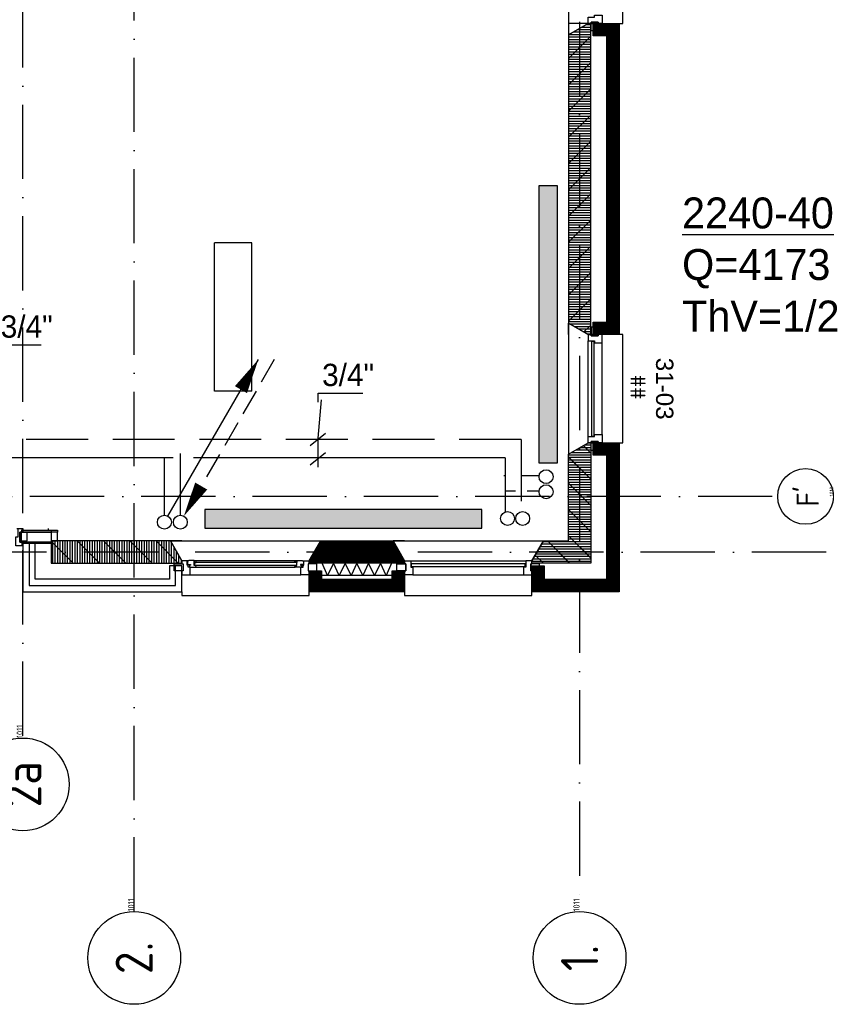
# Model space of a CAD drawing. Extents: x -866131 to -691536, y 173952 to 258052.
# Tile 137 of 160: x -726428 to -719908, y 213166 to 221124. Entities that reach past the tile are written whole.
import ezdxf
from ezdxf.enums import TextEntityAlignment as Align

# ---------------------------------------------------------------- set-up
doc = ezdxf.new("R2010")
doc.units = 0
doc.header["$LTSCALE"] = 100
for name, pattern in [('2322107', [2000, 1000, 1000]), ('2322108', [7, 5, -2]), ('DASHDOT', [9, 6, -1.5, 0, -1.5]), ('HIDDEN', [2, 1, -1])]:
    doc.linetypes.add(name, pattern=pattern)
doc.layers.get('0').update_dxf_attribs({"linetype": 'CONTINUOUS'})
for name, color, linetype in [('AL$7----_STRAMIEN', 1, 'DASHDOT'), ('AL$8----_HULPLIJNEN', 2, 'CONTINUOUS'), ('AL21----_BUITENWAND', 4, 'CONTINUOUS'), ('AL21K---_ISOLATIE', 1, 'CONTINUOUS'), ('AL22----_BINNENWAND', 7, 'CONTINUOUS'), ('AL28----_KONSTRUKTIE', 3, 'CONTINUOUS'), ('AL31----_BUITENKOZ', 7, 'CONTINUOUS'), ('AL31----_DRAAIRICHTING', 1, 'CONTINUOUS'), ('AL31----_KOZIJNMERK', 1, 'CONTINUOUS'), ('AL32----_BINNENKOZ', 7, 'CONTINUOUS'), ('ALL-----_REFLIJNEN', 8, 'CONTINUOUS'), ('ALN-----_BLOCKNAAM', 2, 'CONTINUOUS'), ('ALXA1---_RASTER50', 12, 'CONTINUOUS'), ('ALXA3---_VOLZWART', 14, 'CONTINUOUS'), ('ALXAB---_PREFABBETON', 1, 'CONTINUOUS'), ('ARMATUUR', 8, 'CONTINUOUS'), ('MV-BINNENWANDEN', 1, 'CONTINUOUS'), ('WI561---', 1, 'CONTINUOUS'), ('WL561---', 4, 'CONTINUOUS'), ('WL561---_AANVOER', 4, 'CONTINUOUS'), ('WL561---_RETOUR', 4, 'CONTINUOUS'), ('WL570---', 3, 'CONTINUOUS')]:
    doc.layers.add(name, color=color, linetype=linetype)
doc.styles.add('BURO-018', font='BUROFONT.shx', dxfattribs={"height": 180})
doc.styles.add('BURO-025', font='BUROFONT.shx', dxfattribs={"height": 250})
doc.styles.get("Standard").update_dxf_attribs({"font": 'ISOCP'})

# ---------------------------------------------------------------- blocks, each defined once
blk = doc.blocks.new('1011')
at = {"layer": 'AL$7----_STRAMIEN', "color": 7, "linetype": 'CONTINUOUS'}
blk.add_circle((-750, 0), 750, dxfattribs=at)
at = {"layer": 'ALN-----_BLOCKNAAM', "linetype": 'CONTINUOUS'}
blk.add_text('1011', height=100, dxfattribs=at).set_placement((0, 0))
blk = doc.blocks.new('1010')
at = {"layer": 'AL$7----_STRAMIEN', "color": 7, "linetype": 'CONTINUOUS'}
blk.add_circle((0, 750), 750, dxfattribs=at)
at = {"layer": 'ALN-----_BLOCKNAAM', "linetype": 'CONTINUOUS'}
blk.add_text('1010', height=100, dxfattribs=at).set_placement((0, 0))
blk = doc.blocks.new('A$C762F268B')
at = {"layer": 'WL561---_RETOUR', "color": 1}
for centre in [(56.2, 177.8), (56.2, 56.2)]:
    blk.add_circle(centre, 56.2, dxfattribs=at)
blk = doc.blocks.new('A$C308E2E07')
at = {"layer": 'WL561---'}
blk.add_blockref('A$C762F268B', (0, 0), dxfattribs=at)
blk = doc.blocks.new('LDV3108')
at = {"color": 0, "linetype": 'CONTINUOUS'}
for p, q in [((6.75, 11.691), (5.813, 10.068)), ((5.438, 9.418), (4.5, 7.794)), ((4.125, 7.145), (3.188, 5.521)), ((2.813, 4.871), (1.875, 3.248)), ((1.5, 2.598), (0.563, 0.974))]:
    blk.add_line(p, q, dxfattribs=at)
blk.add_lwpolyline([(0.25, 0.433, 0, 1, 0), (1.5, 2.598, 1, 1, 0)], format="xyseb", dxfattribs=at)
blk.add_circle((0, 0), 0.5, dxfattribs=at)
blk = doc.blocks.new('LDV1107')
at = {"color": 0, "linetype": 'CONTINUOUS'}
blk.add_line((0.25, 0.433), (6.75, 11.691), dxfattribs=at)
blk.add_lwpolyline([(6.75, 11.691, 0, 1, 0), (5.5, 9.526, 1, 1, 0)], format="xyseb", dxfattribs=at)
blk.add_circle((0, 0), 0.5, dxfattribs=at)
blk = doc.blocks.new('CVRINFO2')
at = {"color": 0, "linetype": 'CONTINUOUS', "style": 'BURO-025'}
for tag, p in [('CV_TEXT125', (0, 0)), ('CV_TEXT225', (0, -4.167)), ('CV_TEXT325', (0, -8.333)), ('CV_TEXT425', (0, -12.5))]:
    blk.add_attdef(tag, p, '', height=2.5, dxfattribs=at)
blk = doc.blocks.new('2322401')
at = {"color": 0, "linetype": 'CONTINUOUS'}
for p, q in [((-0.5, 0.5, 1), (-0.5, 0.5)), ((-0.5, 0.5, 1), (-0.5, -0.5, 1)), ((0.5, 0.5, 1), (-0.5, 0.5, 1)), ((0.5, 0.5), (-0.5, 0.5)), ((-0.5, 0.5), (-0.5, -0.5)), ((0.5, 0.5, 1), (0.5, 0.5)), ((0.5, -0.5, 1), (0.5, 0.5, 1)), ((0.5, -0.5), (0.5, 0.5)), ((-0.5, -0.5, 1), (-0.5, -0.5)), ((-0.5, -0.5, 1), (0.5, -0.5, 1)), ((-0.5, -0.5), (0.5, -0.5)), ((0.5, -0.5, 1), (0.5, -0.5))]:
    blk.add_line(p, q, dxfattribs=at)
blk = doc.blocks.new('CVHATCH1')
at = {"color": 0, "linetype": 'CONTINUOUS'}
blk.add_solid([(-0.5, -0.5), (0.5, -0.5), (-0.5, 0.5), (0.5, 0.5)], dxfattribs=at)

msp = doc.modelspace()

# ---------------------------------------------------------------- hatches: boundary and pattern name
at = {"layer": 'AL31----_DRAAIRICHTING'}
h = msp.add_hatch(dxfattribs=at)
h.set_pattern_fill('PREFBET', color=8, angle=90, style=0)
h.set_pattern_definition([(135, (-723410.2, 216911.37), (-106.066, -106.066), [])])
h.paths.add_polyline_path([(-724087.826, 216731.366), (-724087.826, 216751.366), (-723995.45, 216911.366), (-723410.202, 216911.366), (-723317.826, 216751.366), (-723317.826, 216731.366)])
h = msp.add_hatch(dxfattribs=at)
h.set_pattern_fill('RASTER50', color=8, scale=50, angle=90, style=0)
h.set_pattern_definition([(90, (-723410.202, 216911.366), (-10, 6e-16), [])])
h.paths.add_polyline_path([(-724087.826, 216731.366), (-724087.826, 216751.366), (-723995.45, 216911.366), (-723410.202, 216911.366), (-723317.826, 216751.366), (-723317.826, 216731.366)])
at = {"layer": 'ALXA1---_RASTER50'}
h = msp.add_hatch(dxfattribs=at)
h.set_pattern_fill('RASTER50', color=8, scale=100, style=0)
h.set_pattern_definition([(0, (-956220.68, 164985.282), (0, 20), [])])
h.paths.add_polyline_path([(-721812.826, 221094.366), (-721832.826, 221094.366), (-721992.826, 221001.99), (-721992.826, 218671.742), (-721832.826, 218579.366), (-721812.826, 218579.366)])
h = msp.add_hatch(dxfattribs=at)
h.set_pattern_fill('RASTER50', color=8, scale=100, style=0)
h.set_pattern_definition([(360, (-956220.68, 274687.45), (-2e-08, -20), [])])
h.paths.add_polyline_path([(-722287.826, 216731.366), (-722287.826, 216751.366), (-722195.45, 216911.366), (-721992.826, 216911.366), (-721992.826, 217611.99), (-721832.826, 217704.366), (-721812.826, 217704.366), (-721812.826, 216731.366)])
at = {"layer": 'ALXAB---_PREFABBETON'}
h = msp.add_hatch(dxfattribs=at)
h.set_pattern_fill('PREFBET', color=8, style=0)
h.set_pattern_definition([(45, (-956220.68, 164985.28), (-106.06602, 106.06602), [])])
h.paths.add_polyline_path([(-721812.826, 221094.366), (-721832.826, 221094.366), (-721992.826, 221001.99), (-721992.826, 218671.742), (-721832.826, 218579.366), (-721812.826, 218579.366)])
h = msp.add_hatch(dxfattribs=at)
h.set_pattern_fill('PREFBET', color=8, style=0)
h.set_pattern_definition([(315, (-956220.68, 274687.45), (-106.06602, -106.06602), [])])
h.paths.add_polyline_path([(-722287.826, 216731.366), (-722287.826, 216751.366), (-722195.45, 216911.366), (-721992.826, 216911.366), (-721992.826, 217611.99), (-721832.826, 217704.366), (-721812.826, 217704.366), (-721812.826, 216731.366)])

# ---------------------------------------------------------------- linework, layer by layer
at = {"layer": 'AL$7----_STRAMIEN', "color": 1}
for p, q in [((-721902.826, 252610.366), (-721902.826, 213916.491)), ((-720345.22, 217271.228), (-755752.725, 217271.228))]:
    msp.add_line(p, q, dxfattribs=at)
for points in [[(-726402.826, 215336.46), (-726402.826, 252610.366)], [(-725502.826, 213916.491), (-725502.826, 252610.366)], [(-719909.644, 216821.228), (-863263.924, 216821.228)]]:
    msp.add_lwpolyline(points, dxfattribs=at)
at = {"layer": 'AL$8----_HULPLIJNEN', "color": 8}
for p, q in [((-721832.826, 221094.366), (-721992.826, 221094.366)), ((-721992.826, 221094.366), (-721992.826, 221001.99)), ((-721992.826, 221001.99), (-721832.826, 221094.366)), ((-721992.826, 218579.366), (-721992.826, 218671.742)), ((-721992.826, 218671.742), (-721832.826, 218579.366)), ((-721992.826, 217704.366), (-721992.826, 217611.99)), ((-721992.826, 217611.99), (-721832.826, 217704.366)), ((-725117.826, 216911.366), (-725210.202, 216911.366)), ((-725210.202, 216911.366), (-725117.826, 216751.366)), ((-724087.826, 216911.366), (-723995.45, 216911.366)), ((-723995.45, 216911.366), (-724087.826, 216751.366)), ((-723317.826, 216911.366), (-723410.202, 216911.366)), ((-723410.202, 216911.366), (-723317.826, 216751.366)), ((-722287.826, 216911.366), (-722195.45, 216911.366)), ((-722195.45, 216911.366), (-722287.826, 216751.366))]:
    msp.add_line(p, q, dxfattribs=at)
at = {"layer": 'AL21----_BUITENWAND', "color": 8}
for p, q in [((-721792.826, 220994.366), (-721792.826, 221094.366)), ((-721792.826, 221094.366), (-721582.826, 221094.366)), ((-721582.826, 221094.366), (-721582.826, 218579.366)), ((-721682.826, 220994.366), (-721792.826, 220994.366)), ((-721682.826, 218679.366), (-721682.826, 220994.366)), ((-721792.826, 218679.366), (-721682.826, 218679.366)), ((-721792.826, 218579.366), (-721792.826, 218679.366)), ((-721582.826, 218579.366), (-721792.826, 218579.366)), ((-721792.826, 217704.366), (-721582.826, 217704.366)), ((-721792.826, 217604.366), (-721792.826, 217704.366)), ((-721582.826, 217704.366), (-721582.826, 216501.366)), ((-721682.826, 217604.366), (-721792.826, 217604.366)), ((-721682.826, 216601.366), (-721682.826, 217604.366)), ((-726402.826, 216891.366), (-726402.826, 216501.366)), ((-726302.826, 216891.366), (-726402.826, 216891.366)), ((-726402.826, 216891.366), (-726402.826, 216501.366)), ((-726302.826, 216891.366), (-726402.826, 216891.366)), ((-726302.826, 216601.366), (-726302.826, 216891.366)), ((-726302.826, 216601.366), (-726302.826, 216891.366)), ((-725117.826, 216711.366), (-725217.826, 216711.366)), ((-725217.826, 216711.366), (-725217.826, 216601.366)), ((-725117.826, 216711.366), (-725217.826, 216711.366)), ((-725217.826, 216711.366), (-725217.826, 216601.366)), ((-725117.826, 216501.366), (-725117.826, 216711.366)), ((-725117.826, 216501.366), (-725117.826, 216711.366)), ((-722287.826, 216501.366), (-722287.826, 216711.366)), ((-722287.826, 216711.366), (-722187.826, 216711.366)), ((-722187.826, 216711.366), (-722187.826, 216601.366)), ((-724087.826, 216501.366), (-724087.826, 216670.366)), ((-724087.826, 216670.366), (-723987.826, 216670.366)), ((-723987.826, 216670.366), (-723987.826, 216601.366)), ((-723417.826, 216601.366), (-723417.826, 216670.366)), ((-723417.826, 216670.366), (-723317.826, 216670.366)), ((-723317.826, 216670.366), (-723317.826, 216501.366)), ((-725217.826, 216601.366), (-726302.826, 216601.366)), ((-725217.826, 216601.366), (-726302.826, 216601.366)), ((-723987.826, 216601.366), (-723417.826, 216601.366)), ((-722187.826, 216601.366), (-721682.826, 216601.366)), ((-726402.826, 216501.366), (-725117.826, 216501.366)), ((-726402.826, 216501.366), (-725117.826, 216501.366)), ((-723317.826, 216501.366), (-724087.826, 216501.366)), ((-721582.826, 216501.366), (-722287.826, 216501.366))]:
    msp.add_line(p, q, dxfattribs=at)
at = {"layer": 'AL21----_BUITENWAND', "color": 8, "linetype": 'HIDDEN'}
msp.add_line((-758802.826, 216501.366), (-726402.826, 216501.366), dxfattribs=at)
at = {"layer": 'AL21----_BUITENWAND', "color": 8}
for points in [[(-721792.826, 218679.366), (-721682.826, 218679.366), (-721682.826, 220994.366), (-721792.826, 220994.366), (-721792.826, 221094.366), (-721582.826, 221094.366), (-721582.826, 218579.366), (-721792.826, 218579.366)], [(-721792.826, 217704.366), (-721582.826, 217704.366), (-721582.826, 216501.366), (-722287.826, 216501.366), (-722287.826, 216711.366), (-722187.826, 216711.366), (-722187.826, 216601.366), (-721682.826, 216601.366), (-721682.826, 217604.366), (-721792.826, 217604.366)]]:
    msp.add_lwpolyline(points, close=True, dxfattribs=at)
at = {"layer": 'AL21K---_ISOLATIE', "color": 8, "linetype": 'CONTINUOUS'}
msp.add_line((-723417.826, 216731.366), (-723987.826, 216731.366), dxfattribs=at)
at = {"layer": 'AL22----_BINNENWAND', "color": 8, "linetype": 'CONTINUOUS'}
msp.add_line((-726199.326, 217011.366), (-726199.326, 216996.366), dxfattribs=at)
at = {"layer": 'AL28----_KONSTRUKTIE', "color": 8}
for p, q in [((-721832.826, 221094.366), (-721992.826, 221001.99)), ((-721812.826, 221094.366), (-721832.826, 221094.366)), ((-721812.826, 218579.366), (-721812.826, 221094.366)), ((-721992.826, 221001.99), (-721992.826, 218671.742)), ((-721992.826, 218671.742), (-721832.826, 218579.366)), ((-721832.826, 218579.366), (-721812.826, 218579.366)), ((-724087.826, 216751.366), (-723995.45, 216911.366)), ((-723995.45, 216911.366), (-723410.202, 216911.366)), ((-723410.202, 216911.366), (-723317.826, 216751.366)), ((-724087.826, 216731.366), (-724087.826, 216751.366)), ((-723317.826, 216731.366), (-724087.826, 216731.366)), ((-723317.826, 216751.366), (-723317.826, 216731.366)), ((-722287.826, 216601.366), (-722287.826, 216601.366))]:
    msp.add_line(p, q, dxfattribs=at)
at = {"layer": 'AL28----_KONSTRUKTIE', "color": 8, "linetype": 'CONTINUOUS'}
for p, q in [((-721992.826, 217611.99), (-721832.826, 217704.366)), ((-721832.826, 217704.366), (-721812.826, 217704.366)), ((-721812.826, 217704.366), (-721812.826, 216731.366)), ((-721992.826, 216911.366), (-721992.826, 217611.99)), ((-725210.202, 216911.366), (-726172.826, 216911.366)), ((-726172.826, 216911.366), (-726172.826, 216731.366)), ((-725210.202, 216911.366), (-726172.826, 216911.366)), ((-726172.826, 216911.366), (-726172.826, 216731.366)), ((-725117.826, 216751.366), (-725210.202, 216911.366)), ((-725117.826, 216751.366), (-725210.202, 216911.366)), ((-722287.826, 216751.366), (-722195.45, 216911.366)), ((-722195.45, 216911.366), (-721992.826, 216911.366)), ((-726172.826, 216731.366), (-725117.826, 216731.366)), ((-726172.826, 216731.366), (-725117.826, 216731.366)), ((-725117.826, 216731.366), (-725117.826, 216751.366)), ((-725117.826, 216731.366), (-725117.826, 216751.366)), ((-722287.826, 216731.366), (-722287.826, 216751.366)), ((-721812.826, 216731.366), (-722287.826, 216731.366))]:
    msp.add_line(p, q, dxfattribs=at)
at = {"layer": 'AL28----_KONSTRUKTIE', "color": 8}
msp.add_lwpolyline([(-721812.826, 221094.366), (-721832.826, 221094.366), (-721992.826, 221001.99), (-721992.826, 218671.742), (-721832.826, 218579.366), (-721812.826, 218579.366)], close=True, dxfattribs=at)
at = {"layer": 'AL28----_KONSTRUKTIE', "color": 8, "linetype": 'CONTINUOUS'}
msp.add_lwpolyline([(-722287.826, 216731.366), (-722287.826, 216751.366), (-722195.45, 216911.366), (-721992.826, 216911.366), (-721992.826, 217611.99), (-721832.826, 217704.366), (-721812.826, 217704.366), (-721812.826, 216731.366)], close=True, dxfattribs=at)
at = {"layer": 'AL28----_KONSTRUKTIE', "color": 8}
msp.add_lwpolyline([(-722287.826, 216601.366), (-722287.826, 216601.366)], dxfattribs=at)
at = {"layer": 'AL31----_BUITENKOZ', "color": 8}
for p, q in [((-721992.826, 222061.742), (-721992.826, 221001.99)), ((-721552.826, 221094.366), (-721552.826, 221969.366)), ((-721992.826, 221001.99), (-721832.826, 221094.366)), ((-721832.826, 221094.366), (-721552.826, 221094.366)), ((-721832.826, 218579.366), (-721992.826, 218671.742)), ((-721992.826, 218671.742), (-721992.826, 217611.99)), ((-721552.826, 218579.366), (-721832.826, 218579.366)), ((-721552.826, 217704.366), (-721552.826, 218579.366)), ((-721992.826, 217611.99), (-721832.826, 217704.366)), ((-721832.826, 217704.366), (-721552.826, 217704.366)), ((-726425.826, 216981.366), (-726172.826, 216981.366)), ((-726425.826, 216901.366), (-726425.826, 216981.366)), ((-726411.826, 216999.366), (-726172.826, 216999.366)), ((-726411.826, 216981.366), (-726411.826, 216999.366)), ((-726172.826, 216981.366), (-726411.826, 216981.366)), ((-726172.826, 216999.366), (-726172.826, 216981.366)), ((-726172.826, 216981.366), (-726172.826, 216901.366)), ((-726172.826, 216901.366), (-726425.826, 216901.366)), ((-725210.202, 216911.366), (-723995.45, 216911.366)), ((-725210.202, 216911.366), (-723995.45, 216911.366)), ((-723410.202, 216911.366), (-722195.45, 216911.366)), ((-723410.202, 216911.366), (-722195.45, 216911.366)), ((-725178.826, 216670.366), (-725178.826, 216726.366)), ((-725178.826, 216726.366), (-725107.826, 216726.366)), ((-725178.826, 216670.366), (-725178.826, 216726.366)), ((-725178.826, 216726.366), (-725107.826, 216726.366)), ((-725107.826, 216726.366), (-725107.826, 216670.366)), ((-725107.826, 216726.366), (-725107.826, 216670.366)), ((-725063.577, 216750.124), (-725070.642, 216750.124)), ((-725070.642, 216750.124), (-725070.642, 216720.366)), ((-725063.577, 216750.124), (-725070.642, 216750.124)), ((-725070.642, 216750.124), (-725070.642, 216720.366)), ((-725070.642, 216720.366), (-725048.142, 216720.366)), ((-725070.642, 216720.366), (-725048.142, 216720.366)), ((-725061.128, 216754.366), (-725063.577, 216750.124)), ((-725061.128, 216754.366), (-725063.577, 216750.124)), ((-725018.642, 216754.366), (-725061.128, 216754.366)), ((-725018.642, 216754.366), (-725061.128, 216754.366)), ((-725048.142, 216715.366), (-725056.142, 216715.366)), ((-725056.142, 216715.366), (-725056.142, 216700.366)), ((-725056.142, 216700.366), (-725050.826, 216700.366)), ((-725050.826, 216700.366), (-725003.701, 216700.366)), ((-725048.142, 216720.366), (-725048.142, 216715.366)), ((-725018.642, 216754.366), (-724187.01, 216754.366)), ((-725018.642, 216713.366), (-725018.642, 216754.366)), ((-725018.642, 216752.07), (-725018.642, 216738.538)), ((-725001.642, 216752.07), (-725018.642, 216752.07)), ((-725018.642, 216738.538), (-725001.642, 216738.538)), ((-725001.642, 216713.366), (-725018.642, 216713.366)), ((-725003.701, 216700.366), (-725001.642, 216713.366)), ((-725003.701, 216700.366), (-724201.951, 216700.366)), ((-725001.642, 216738.538), (-725001.642, 216752.07)), ((-724204.01, 216738.538), (-724204.01, 216752.07)), ((-724204.01, 216752.07), (-724187.01, 216752.07)), ((-724187.01, 216738.538), (-724204.01, 216738.538)), ((-724201.951, 216700.366), (-724204.01, 216713.366)), ((-724204.01, 216713.366), (-724187.01, 216713.366)), ((-724154.826, 216700.366), (-724201.951, 216700.366)), ((-724187.01, 216713.366), (-724187.01, 216754.366)), ((-724187.01, 216754.366), (-724144.524, 216754.366)), ((-724187.01, 216752.07), (-724187.01, 216738.538)), ((-724135.01, 216720.366), (-724157.51, 216720.366)), ((-724157.51, 216720.366), (-724157.51, 216715.366)), ((-724157.51, 216715.366), (-724149.51, 216715.366)), ((-724149.51, 216700.366), (-724154.826, 216700.366)), ((-724149.51, 216715.366), (-724149.51, 216700.366)), ((-724144.524, 216754.366), (-724142.075, 216750.124)), ((-724142.075, 216750.124), (-724135.01, 216750.124)), ((-724135.01, 216750.124), (-724135.01, 216720.366)), ((-724097.826, 216726.366), (-724097.826, 216670.366)), ((-724026.826, 216726.366), (-724097.826, 216726.366)), ((-724026.826, 216670.366), (-724026.826, 216726.366)), ((-723378.826, 216670.366), (-723378.826, 216726.366)), ((-723378.826, 216726.366), (-723307.826, 216726.366)), ((-723307.826, 216726.366), (-723307.826, 216670.366)), ((-723267.826, 216751.366), (-722337.826, 216751.366)), ((-722297.826, 216726.366), (-722297.826, 216670.366)), ((-722226.826, 216726.366), (-722297.826, 216726.366)), ((-722226.826, 216670.366), (-722226.826, 216726.366)), ((-725107.826, 216670.366), (-725178.826, 216670.366)), ((-725107.826, 216670.366), (-725178.826, 216670.366)), ((-725050.826, 216637.366), (-724154.826, 216637.366)), ((-724097.826, 216670.366), (-724026.826, 216670.366)), ((-723307.826, 216670.366), (-723378.826, 216670.366)), ((-723250.826, 216637.366), (-722354.826, 216637.366)), ((-722297.826, 216670.366), (-722226.826, 216670.366)), ((-725117.826, 216501.367), (-725117.826, 216471.366)), ((-725117.826, 216501.367), (-725117.826, 216471.366)), ((-725117.826, 216471.366), (-724087.826, 216471.366)), ((-725117.826, 216471.366), (-724087.826, 216471.366)), ((-724087.826, 216471.366), (-724087.826, 216501.366)), ((-723317.826, 216501.367), (-723317.826, 216471.366)), ((-723317.826, 216471.366), (-722287.826, 216471.366)), ((-723317.826, 216471.366), (-722287.826, 216471.366)), ((-722287.826, 216471.366), (-722287.826, 216501.366)), ((-722287.826, 216471.366), (-722287.826, 216501.366))]:
    msp.add_line(p, q, dxfattribs=at)
at = {"layer": 'AL31----_BUITENKOZ', "color": 8, "linetype": 'CONTINUOUS'}
for p, q in [((-726450.826, 217011.366), (-726411.826, 217011.366)), ((-726411.826, 217011.366), (-726411.826, 217005.366)), ((-726411.826, 216981.366), (-726425.826, 216981.366)), ((-726425.826, 216981.366), (-726425.826, 216901.366)), ((-726411.826, 217005.366), (-726411.826, 216991.366)), ((-726411.826, 216991.366), (-726411.826, 216991.366)), ((-726411.826, 216991.366), (-726411.826, 216981.366)), ((-726411.826, 216872.366), (-726430.754, 216872.366)), ((-726425.826, 216901.366), (-726411.826, 216901.366)), ((-726411.826, 216901.366), (-726411.826, 216892.366)), ((-726411.826, 216892.366), (-726411.826, 216892.366)), ((-726411.826, 216892.366), (-726411.826, 216878.366)), ((-726411.826, 216878.366), (-726411.826, 216872.366)), ((-725016.642, 216736.366), (-725016.642, 216715.366)), ((-724189.01, 216736.366), (-725016.642, 216736.366)), ((-725016.642, 216715.366), (-724189.01, 216715.366)), ((-724189.01, 216715.366), (-724189.01, 216736.366)), ((-723317.826, 216726.366), (-723317.826, 216751.366)), ((-723317.826, 216751.366), (-723267.826, 216751.366)), ((-723307.826, 216726.366), (-723317.826, 216726.366)), ((-723317.826, 216726.366), (-723317.826, 216726.366)), ((-723307.826, 216670.366), (-723307.826, 216726.366)), ((-723267.826, 216751.366), (-723267.826, 216751.366)), ((-723267.826, 216751.366), (-723267.826, 216700.366)), ((-723267.826, 216700.366), (-723250.826, 216700.366)), ((-723262.826, 216725.366), (-723262.826, 216704.366)), ((-722342.826, 216725.366), (-723262.826, 216725.366)), ((-723262.826, 216704.366), (-722342.826, 216704.366)), ((-723250.826, 216700.366), (-723250.826, 216637.366)), ((-722337.826, 216700.366), (-722354.826, 216700.366)), ((-722354.826, 216700.366), (-722354.826, 216637.366)), ((-722342.826, 216704.366), (-722342.826, 216725.366)), ((-722337.826, 216751.366), (-722337.826, 216751.366)), ((-722337.826, 216751.366), (-722337.826, 216700.366)), ((-722287.826, 216751.366), (-722337.826, 216751.366)), ((-722297.826, 216670.366), (-722297.826, 216726.366)), ((-722297.826, 216726.366), (-722287.826, 216726.366)), ((-722287.826, 216726.366), (-722287.826, 216751.366)), ((-722287.826, 216726.366), (-722287.826, 216726.366)), ((-723317.826, 216637.366), (-723317.826, 216670.366)), ((-723317.826, 216670.366), (-723307.826, 216670.366)), ((-723250.826, 216637.366), (-723317.826, 216637.366)), ((-723250.826, 216637.366), (-723250.826, 216637.366)), ((-723250.826, 216637.366), (-723250.826, 216637.366)), ((-723250.826, 216637.366), (-723250.826, 216637.366)), ((-723250.826, 216637.366), (-723250.826, 216637.366)), ((-722354.826, 216637.366), (-722354.826, 216637.366)), ((-722354.826, 216637.366), (-722354.826, 216637.366)), ((-722354.826, 216637.366), (-722354.826, 216637.366)), ((-722354.826, 216637.366), (-722354.826, 216637.366)), ((-722354.826, 216637.366), (-722287.826, 216637.366)), ((-722287.826, 216670.366), (-722297.826, 216670.366)), ((-722287.826, 216637.366), (-722287.826, 216670.366))]:
    msp.add_line(p, q, dxfattribs=at)
at = {"layer": 'AL31----_BUITENKOZ', "color": 8}
for points in [[(-721832.826, 221969.366), (-721992.826, 222061.742), (-721992.826, 221001.99), (-721832.826, 221094.366), (-721552.826, 221094.366), (-721552.826, 221969.366)], [(-721807.826, 221104.366), (-721751.826, 221104.366), (-721751.826, 221033.366), (-721807.826, 221033.366)], [(-721807.826, 221104.366), (-721751.826, 221104.366), (-721751.826, 221033.366), (-721807.826, 221033.366)], [(-721832.826, 218579.366), (-721992.826, 218671.742), (-721992.826, 217611.99), (-721832.826, 217704.366), (-721552.826, 217704.366), (-721552.826, 218579.366)], [(-721807.826, 218569.366), (-721751.826, 218569.366), (-721751.826, 218640.366), (-721807.826, 218640.366)], [(-721807.826, 218569.366), (-721751.826, 218569.366), (-721751.826, 218640.366), (-721807.826, 218640.366)], [(-721807.826, 217714.366), (-721751.826, 217714.366), (-721751.826, 217643.366), (-721807.826, 217643.366)], [(-721807.826, 217714.366), (-721751.826, 217714.366), (-721751.826, 217643.366), (-721807.826, 217643.366)], [(-726416.826, 216981.366), (-726172.826, 216981.366), (-726172.826, 216901.366), (-726416.826, 216901.366)], [(-726416.826, 216981.366), (-726416.826, 216911.366), (-726366.779, 216911.366), (-726366.779, 216981.366)], [(-726402.826, 216999.366), (-726122.779, 216999.366), (-726122.779, 216981.366), (-726402.826, 216981.366)], [(-726172.826, 216981.366), (-726172.826, 216911.366), (-726122.779, 216911.366), (-726122.779, 216981.366)], [(-726402.826, 216901.366), (-726172.826, 216901.366), (-726172.826, 216891.366), (-726402.826, 216891.366)], [(-722297.826, 216726.366), (-722297.826, 216670.366), (-722226.826, 216670.366), (-722226.826, 216726.366)]]:
    msp.add_lwpolyline(points, close=True, dxfattribs=at)
at = {"layer": 'AL31----_BUITENKOZ', "color": 8, "linetype": 'CONTINUOUS'}
for points in [[(-721832.826, 221144.366), (-721832.826, 221144.366), (-721781.826, 221144.366), (-721781.826, 221161.366), (-721718.826, 221161.366), (-721718.826, 221161.366), (-721718.826, 221161.366), (-721718.826, 221161.366), (-721718.826, 221161.366), (-721718.826, 221094.366), (-721751.826, 221094.366), (-721751.826, 221104.366), (-721807.826, 221104.366), (-721807.826, 221094.366), (-721807.826, 221094.366), (-721832.826, 221094.366)], [(-721832.826, 221144.366), (-721832.826, 221144.366), (-721781.826, 221144.366), (-721781.826, 221161.366), (-721718.826, 221161.366), (-721718.826, 221161.366), (-721718.826, 221161.366), (-721718.826, 221161.366), (-721718.826, 221161.366), (-721718.826, 221094.366), (-721751.826, 221094.366), (-721751.826, 221104.366), (-721807.826, 221104.366), (-721807.826, 221094.366), (-721807.826, 221094.366), (-721832.826, 221094.366)], [(-721832.826, 218529.366), (-721832.826, 218529.366), (-721781.826, 218529.366), (-721781.826, 218512.366), (-721718.826, 218512.366), (-721718.826, 218512.366), (-721718.826, 218512.366), (-721718.826, 218512.366), (-721718.826, 218512.366), (-721718.826, 218579.366), (-721751.826, 218579.366), (-721751.826, 218569.366), (-721807.826, 218569.366), (-721807.826, 218579.366), (-721807.826, 218579.366), (-721832.826, 218579.366)], [(-721832.826, 218529.366), (-721832.826, 218529.366), (-721781.826, 218529.366), (-721781.826, 218512.366), (-721718.826, 218512.366), (-721718.826, 218512.366), (-721718.826, 218512.366), (-721718.826, 218512.366), (-721718.826, 218512.366), (-721718.826, 218579.366), (-721751.826, 218579.366), (-721751.826, 218569.366), (-721807.826, 218569.366), (-721807.826, 218579.366), (-721807.826, 218579.366), (-721832.826, 218579.366)], [(-721806.826, 217759.366), (-721785.826, 217759.366), (-721785.826, 218524.366), (-721806.826, 218524.366)], [(-721806.826, 217759.366), (-721785.826, 217759.366), (-721785.826, 218524.366), (-721806.826, 218524.366)], [(-721832.826, 217754.366), (-721832.826, 217754.366), (-721781.826, 217754.366), (-721781.826, 217771.366), (-721718.826, 217771.366), (-721718.826, 217771.366), (-721718.826, 217771.366), (-721718.826, 217771.366), (-721718.826, 217771.366), (-721718.826, 217704.366), (-721751.826, 217704.366), (-721751.826, 217714.366), (-721807.826, 217714.366), (-721807.826, 217704.366), (-721807.826, 217704.366), (-721832.826, 217704.366)], [(-721832.826, 217754.366), (-721832.826, 217754.366), (-721781.826, 217754.366), (-721781.826, 217771.366), (-721718.826, 217771.366), (-721718.826, 217771.366), (-721718.826, 217771.366), (-721718.826, 217771.366), (-721718.826, 217771.366), (-721718.826, 217704.366), (-721751.826, 217704.366), (-721751.826, 217714.366), (-721807.826, 217714.366), (-721807.826, 217704.366), (-721807.826, 217704.366), (-721832.826, 217704.366)], [(-726441.826, 217011.366), (-726402.826, 217011.366), (-726402.826, 217005.366), (-726402.826, 216991.366), (-726402.826, 216991.366), (-726402.826, 216981.366), (-726416.826, 216981.366), (-726416.826, 216901.366), (-726402.826, 216901.366), (-726402.826, 216892.366), (-726402.826, 216892.366), (-726402.826, 216878.366), (-726402.826, 216872.366), (-726421.754, 216872.366), (-726458.826, 216872.366), (-726458.826, 216879.366), (-726458.826, 216883.366), (-726458.826, 216891.366), (-726458.826, 216944.366), (-726441.826, 216944.366)], [(-722337.826, 216751.366), (-722337.826, 216751.366), (-722337.826, 216700.366), (-722354.826, 216700.366), (-722354.826, 216637.366), (-722354.826, 216637.366), (-722354.826, 216637.366), (-722354.826, 216637.366), (-722354.826, 216637.366), (-722287.826, 216637.366), (-722287.826, 216670.366), (-722297.826, 216670.366), (-722297.826, 216726.366), (-722287.826, 216726.366), (-722287.826, 216726.366), (-722287.826, 216751.366)]]:
    msp.add_lwpolyline(points, close=True, dxfattribs=at)
at = {"layer": 'AL31----_BUITENKOZ', "color": 8}
for points in [[(-721832.826, 217754.366), (-721832.826, 218529.366)], [(-721832.826, 217754.366), (-721832.826, 218529.366)], [(-721718.826, 217771.366), (-721718.826, 218512.366)], [(-721718.826, 217771.366), (-721718.826, 218512.366)]]:
    msp.add_lwpolyline(points, dxfattribs=at)
at = {"layer": 'AL31----_DRAAIRICHTING', "color": 8}
for p, q in [((-725048.142, 216715.366), (-725056.142, 216715.366)), ((-725056.142, 216715.366), (-725056.142, 216700.366)), ((-725056.142, 216700.366), (-725050.826, 216700.366)), ((-725050.826, 216700.366), (-725003.701, 216700.366)), ((-725050.826, 216637.366), (-725050.826, 216700.366)), ((-725048.142, 216720.366), (-725048.142, 216715.366)), ((-725018.642, 216754.366), (-724187.01, 216754.366)), ((-725018.642, 216713.366), (-725018.642, 216754.366)), ((-725018.642, 216752.07), (-725018.642, 216738.538)), ((-725001.642, 216752.07), (-725018.642, 216752.07)), ((-725018.642, 216738.538), (-725001.642, 216738.538)), ((-725001.642, 216713.366), (-725018.642, 216713.366)), ((-725016.642, 216736.366), (-725016.642, 216715.366)), ((-724189.01, 216736.366), (-725016.642, 216736.366)), ((-725016.642, 216715.366), (-724189.01, 216715.366)), ((-725003.701, 216700.366), (-725001.642, 216713.366)), ((-725003.701, 216700.366), (-724201.951, 216700.366)), ((-725001.642, 216738.538), (-725001.642, 216752.07)), ((-724204.01, 216738.538), (-724204.01, 216752.07)), ((-724204.01, 216752.07), (-724187.01, 216752.07)), ((-724187.01, 216738.538), (-724204.01, 216738.538)), ((-724201.951, 216700.366), (-724204.01, 216713.366)), ((-724204.01, 216713.366), (-724187.01, 216713.366)), ((-724154.826, 216700.366), (-724201.951, 216700.366)), ((-724189.01, 216715.366), (-724189.01, 216736.366)), ((-724187.01, 216713.366), (-724187.01, 216754.366)), ((-724187.01, 216754.366), (-724144.524, 216754.366)), ((-724187.01, 216752.07), (-724187.01, 216738.538)), ((-724135.01, 216720.366), (-724157.51, 216720.366)), ((-724157.51, 216720.366), (-724157.51, 216715.366)), ((-724157.51, 216715.366), (-724149.51, 216715.366)), ((-724149.51, 216700.366), (-724154.826, 216700.366)), ((-724154.826, 216637.366), (-724154.826, 216700.366)), ((-724154.826, 216700.366), (-724137.826, 216700.366)), ((-724149.51, 216715.366), (-724149.51, 216700.366)), ((-724144.524, 216754.366), (-724142.075, 216750.124)), ((-724142.075, 216750.124), (-724135.01, 216750.124)), ((-724137.826, 216700.366), (-724137.826, 216715.366)), ((-724137.826, 216715.366), (-724131.826, 216715.366)), ((-724135.01, 216750.124), (-724135.01, 216720.366)), ((-724131.826, 216715.366), (-724131.826, 216751.366)), ((-724131.826, 216751.366), (-724087.826, 216751.366)), ((-724087.826, 216726.366), (-724097.826, 216726.366)), ((-724097.826, 216726.366), (-724097.826, 216670.366)), ((-724097.826, 216726.366), (-724097.826, 216670.366)), ((-724026.826, 216726.366), (-724097.826, 216726.366)), ((-724087.826, 216751.366), (-724087.826, 216726.366)), ((-724026.826, 216670.366), (-724026.826, 216726.366)), ((-723378.826, 216670.366), (-723378.826, 216726.366)), ((-723378.826, 216726.366), (-723307.826, 216726.366)), ((-723317.826, 216726.366), (-723317.826, 216751.366)), ((-723317.826, 216751.366), (-723267.826, 216751.366)), ((-723307.826, 216726.366), (-723317.826, 216726.366)), ((-723317.826, 216726.366), (-723317.826, 216726.366)), ((-723307.826, 216726.366), (-723307.826, 216670.366)), ((-723307.826, 216670.366), (-723307.826, 216726.366)), ((-723267.826, 216751.366), (-722337.826, 216751.366)), ((-723267.826, 216751.366), (-723267.826, 216751.366)), ((-723267.826, 216751.366), (-723267.826, 216700.366)), ((-723267.826, 216700.366), (-723250.826, 216700.366)), ((-723262.826, 216725.366), (-723262.826, 216704.366)), ((-722342.826, 216725.366), (-723262.826, 216725.366)), ((-723262.826, 216704.366), (-722342.826, 216704.366)), ((-723250.826, 216700.366), (-723250.826, 216637.366)), ((-722342.826, 216704.366), (-722342.826, 216725.366)), ((-725050.826, 216637.366), (-724154.826, 216637.366)), ((-724087.826, 216637.366), (-724154.826, 216637.366)), ((-724097.826, 216670.366), (-724087.826, 216670.366)), ((-724097.826, 216670.366), (-724026.826, 216670.366)), ((-724087.826, 216670.366), (-724087.826, 216637.366)), ((-723307.826, 216670.366), (-723378.826, 216670.366)), ((-723317.826, 216637.366), (-723317.826, 216670.366)), ((-723317.826, 216670.366), (-723307.826, 216670.366)), ((-723250.826, 216637.366), (-723317.826, 216637.366)), ((-723250.826, 216637.366), (-722354.826, 216637.366)), ((-723250.826, 216637.366), (-723250.826, 216637.366)), ((-723250.826, 216637.366), (-723250.826, 216637.366)), ((-723250.826, 216637.366), (-723250.826, 216637.366)), ((-723250.826, 216637.366), (-723250.826, 216637.366)), ((-724087.826, 216471.366), (-724087.826, 216501.366)), ((-723317.826, 216501.367), (-723317.826, 216471.366))]:
    msp.add_line(p, q, dxfattribs=at)
for points in [[(-724087.826, 216731.366), (-724087.826, 216751.366), (-723995.45, 216911.366), (-723410.202, 216911.366), (-723317.826, 216751.366), (-723317.826, 216731.366)], [(-723987.826, 216670.366), (-723987.826, 216601.366), (-723417.826, 216601.366), (-723417.826, 216670.366), (-723317.826, 216670.366), (-723317.826, 216501.366), (-724087.826, 216501.366), (-724087.826, 216670.366)]]:
    msp.add_lwpolyline(points, close=True, dxfattribs=at)
at = {"layer": 'AL31----_DRAAIRICHTING', "color": 8, "const_width": 100}
msp.add_lwpolyline([(-724037.826, 216670.366), (-724037.826, 216551.366), (-723367.826, 216551.366), (-723367.826, 216670.366)], dxfattribs=at)
at = {"layer": 'AL31----_DRAAIRICHTING', "color": 8}
for points in [[(-723417.826, 216731.366), (-723987.826, 216731.366)], [(-723422.025, 216731.366), (-723465.326, 216631.366), (-723512.826, 216731.366), (-723560.326, 216631.366), (-723607.826, 216731.366), (-723655.326, 216631.366), (-723702.826, 216731.366), (-723750.326, 216631.366), (-723797.826, 216731.366), (-723845.326, 216631.366), (-723892.826, 216731.366), (-723940.326, 216631.366), (-723983.627, 216731.366)], [(-724037.826, 216670.366), (-724037.826, 216551.366), (-723367.826, 216551.366), (-723367.826, 216670.366)], [(-723417.826, 216631.366), (-723987.826, 216631.366)]]:
    msp.add_lwpolyline(points, dxfattribs=at)
at = {"layer": 'AL32----_BINNENKOZ', "color": 8}
for p, q in [((-725117.826, 216751.366), (-725117.826, 216726.366)), ((-725073.826, 216751.366), (-725117.826, 216751.366)), ((-725117.826, 216751.366), (-725117.826, 216726.366)), ((-725073.826, 216751.366), (-725117.826, 216751.366)), ((-725117.826, 216726.366), (-725107.826, 216726.366)), ((-725117.826, 216726.366), (-725107.826, 216726.366)), ((-725107.826, 216726.366), (-725107.826, 216670.366)), ((-725107.826, 216726.366), (-725107.826, 216670.366)), ((-725073.826, 216715.366), (-725073.826, 216751.366)), ((-725073.826, 216715.366), (-725073.826, 216751.366)), ((-725067.826, 216715.366), (-725073.826, 216715.366)), ((-725067.826, 216715.366), (-725073.826, 216715.366)), ((-725067.826, 216700.366), (-725067.826, 216715.366)), ((-725067.826, 216700.366), (-725067.826, 216715.366)), ((-725050.826, 216700.366), (-725067.826, 216700.366)), ((-725050.826, 216700.366), (-725067.826, 216700.366)), ((-725050.826, 216637.366), (-725050.826, 216700.366)), ((-724154.826, 216637.366), (-724154.826, 216700.366)), ((-724154.826, 216700.366), (-724137.826, 216700.366)), ((-724137.826, 216700.366), (-724137.826, 216715.366)), ((-724137.826, 216715.366), (-724131.826, 216715.366)), ((-724131.826, 216715.366), (-724131.826, 216751.366)), ((-724131.826, 216751.366), (-724087.826, 216751.366)), ((-724087.826, 216726.366), (-724097.826, 216726.366)), ((-724097.826, 216726.366), (-724097.826, 216670.366)), ((-724087.826, 216751.366), (-724087.826, 216726.366)), ((-725107.826, 216670.366), (-725117.826, 216670.366)), ((-725117.826, 216670.366), (-725117.826, 216637.366)), ((-725107.826, 216670.366), (-725117.826, 216670.366)), ((-725117.826, 216670.366), (-725117.826, 216637.366)), ((-725117.826, 216637.366), (-725050.826, 216637.366)), ((-725117.826, 216637.366), (-725050.826, 216637.366)), ((-724087.826, 216637.366), (-724154.826, 216637.366)), ((-724097.826, 216670.366), (-724087.826, 216670.366)), ((-724087.826, 216670.366), (-724087.826, 216637.366))]:
    msp.add_line(p, q, dxfattribs=at)
at = {"layer": 'ALL-----_REFLIJNEN', "color": 8, "linetype": 'CONTINUOUS'}
for p, q in [((-726352.826, 216891.366), (-726352.826, 216551.366)), ((-726352.826, 216891.366), (-726352.826, 216551.366)), ((-725167.826, 216551.366), (-725167.826, 216711.366)), ((-725167.826, 216551.366), (-725167.826, 216711.366)), ((-724037.826, 216670.366), (-724037.826, 216551.366)), ((-723367.826, 216551.366), (-723367.826, 216670.366)), ((-726352.826, 216551.366), (-725167.826, 216551.366)), ((-726352.826, 216551.366), (-725167.826, 216551.366)), ((-724037.826, 216551.366), (-723367.826, 216551.366))]:
    msp.add_line(p, q, dxfattribs=at)
at = {"layer": 'ALXA1---_RASTER50', "color": 8}
for p, q in [((-726160.679, 216731.366), (-726160.679, 216911.366)), ((-726140.679, 216731.366), (-726140.679, 216911.366)), ((-726120.679, 216731.366), (-726120.679, 216911.366)), ((-726100.679, 216731.366), (-726100.679, 216911.366)), ((-726080.679, 216731.366), (-726080.679, 216911.366)), ((-726060.679, 216731.366), (-726060.679, 216911.366)), ((-726040.679, 216731.366), (-726040.679, 216911.366)), ((-726020.679, 216731.366), (-726020.679, 216911.366)), ((-726000.679, 216731.366), (-726000.679, 216911.366)), ((-725980.679, 216731.366), (-725980.679, 216911.366)), ((-725960.679, 216731.366), (-725960.679, 216911.366)), ((-725940.679, 216731.366), (-725940.679, 216911.366)), ((-725920.679, 216731.366), (-725920.679, 216911.366)), ((-725900.679, 216731.366), (-725900.679, 216911.366)), ((-725880.679, 216731.366), (-725880.679, 216911.366)), ((-725860.679, 216731.366), (-725860.679, 216911.366)), ((-725840.679, 216731.366), (-725840.679, 216911.366)), ((-725820.679, 216731.366), (-725820.679, 216911.366)), ((-725800.679, 216731.366), (-725800.679, 216911.366)), ((-725780.679, 216731.366), (-725780.679, 216911.366)), ((-725760.679, 216731.366), (-725760.679, 216911.366)), ((-725740.679, 216731.366), (-725740.679, 216911.366)), ((-725720.679, 216731.366), (-725720.679, 216911.366)), ((-725700.679, 216731.366), (-725700.679, 216911.366)), ((-725680.679, 216731.366), (-725680.679, 216911.366)), ((-725660.679, 216731.366), (-725660.679, 216911.366)), ((-725640.679, 216731.366), (-725640.679, 216911.366)), ((-725620.679, 216731.366), (-725620.679, 216911.366)), ((-725600.679, 216731.366), (-725600.679, 216911.366)), ((-725580.679, 216731.366), (-725580.679, 216911.366)), ((-725560.679, 216731.366), (-725560.679, 216911.366)), ((-725540.679, 216731.366), (-725540.679, 216911.366)), ((-725520.679, 216731.366), (-725520.679, 216911.366)), ((-725500.679, 216731.366), (-725500.679, 216911.366)), ((-725480.679, 216731.366), (-725480.679, 216911.366)), ((-725460.679, 216731.366), (-725460.679, 216911.366)), ((-725440.679, 216731.366), (-725440.679, 216911.366)), ((-725420.679, 216731.366), (-725420.679, 216911.366)), ((-725400.679, 216731.366), (-725400.679, 216911.366)), ((-725380.679, 216731.366), (-725380.679, 216911.366)), ((-725360.679, 216731.366), (-725360.679, 216911.366)), ((-725340.679, 216731.366), (-725340.679, 216911.366)), ((-725320.679, 216731.366), (-725320.679, 216911.366)), ((-725300.679, 216731.366), (-725300.679, 216911.366)), ((-725280.679, 216731.366), (-725280.679, 216911.366)), ((-725260.679, 216731.366), (-725260.679, 216911.366)), ((-725240.679, 216731.366), (-725240.679, 216911.366)), ((-725220.679, 216731.366), (-725220.679, 216911.366)), ((-725200.679, 216731.366), (-725200.679, 216894.872)), ((-725180.679, 216731.366), (-725180.679, 216860.231)), ((-725160.679, 216731.366), (-725160.679, 216825.59)), ((-725140.679, 216731.366), (-725140.679, 216790.949)), ((-725120.679, 216731.366), (-725120.679, 216756.308))]:
    msp.add_line(p, q, dxfattribs=at)
at = {"layer": 'ALXA3---_VOLZWART', "color": 8}
for p, q in [((-726352.826, 216891.366), (-726352.826, 216551.366)), ((-725167.826, 216551.366), (-725167.826, 216711.366)), ((-726352.826, 216551.366), (-725167.826, 216551.366))]:
    msp.add_line(p, q, dxfattribs=at)
at = {"layer": 'ALXA3---_VOLZWART', "color": 8, "const_width": 100}
for points in [[(-721792.826, 218629.366), (-721632.826, 218629.366), (-721632.826, 221044.366), (-721792.826, 221044.366)], [(-721792.826, 217654.366), (-721632.826, 217654.366), (-721632.826, 216551.366), (-722237.826, 216551.366), (-722237.826, 216711.366)]]:
    msp.add_lwpolyline(points, dxfattribs=at)
at = {"layer": 'ALXAB---_PREFABBETON', "color": 8}
for p, q in [((-721992.826, 220810.094), (-721812.826, 220990.094)), ((-721992.826, 220597.962), (-721812.826, 220777.962)), ((-721992.826, 220385.83), (-721812.826, 220565.83)), ((-721992.826, 220173.698), (-721812.826, 220353.698)), ((-721992.826, 219961.566), (-721812.826, 220141.566)), ((-721992.826, 219749.434), (-721812.826, 219929.434)), ((-721992.826, 219537.302), (-721812.826, 219717.302)), ((-721992.826, 219325.17), (-721812.826, 219505.17)), ((-721992.826, 219113.038), (-721812.826, 219293.038)), ((-721992.826, 218900.906), (-721812.826, 219080.906)), ((-721992.826, 218688.774), (-721812.826, 218868.774)), ((-721869.137, 218600.331), (-721812.826, 218656.642)), ((-721872.379, 217681.531), (-721812.826, 217621.978)), ((-721992.826, 217589.846), (-721812.826, 217409.846)), ((-721992.826, 217377.714), (-721812.826, 217197.714)), ((-721992.826, 217165.582), (-721812.826, 216985.582)), ((-721992.826, 216953.45), (-721812.826, 216773.45)), ((-725994.967, 216731.366), (-726172.826, 216909.225)), ((-725994.967, 216731.366), (-726172.826, 216909.225)), ((-725782.835, 216731.366), (-725962.835, 216911.366)), ((-725782.835, 216731.366), (-725962.835, 216911.366)), ((-725570.703, 216731.366), (-725750.703, 216911.366)), ((-725570.703, 216731.366), (-725750.703, 216911.366)), ((-725358.571, 216731.366), (-725538.571, 216911.366)), ((-725358.571, 216731.366), (-725538.571, 216911.366)), ((-725146.439, 216731.366), (-725326.439, 216911.366)), ((-725146.439, 216731.366), (-725326.439, 216911.366)), ((-723866.598, 216731.366), (-724014.172, 216878.94)), ((-723654.466, 216731.366), (-723834.466, 216911.366)), ((-723442.334, 216731.366), (-723622.334, 216911.366)), ((-722162.874, 216911.366), (-721982.874, 216731.366)), ((-722261.172, 216797.532), (-722195.006, 216731.366)), ((-724078.73, 216731.366), (-724087.826, 216740.462))]:
    msp.add_line(p, q, dxfattribs=at)
at = {"layer": 'ARMATUUR', "color": 8}
for points in [[(-724552.826, 219321.228), (-724852.826, 219321.228)], [(-724852.826, 218121.228), (-724852.826, 219321.228)], [(-724552.826, 218121.228), (-724552.826, 219321.228)], [(-724552.826, 218121.228), (-724852.826, 218121.228)]]:
    msp.add_lwpolyline(points, dxfattribs=at)
at = {"layer": 'WL561---_AANVOER', "linetype": '2322107'}
for p, q in [((-725187.975, 217582.584), (-726782.093, 217582.584)), ((-725258.685, 217119.041), (-725258.685, 217582.584)), ((-722504.631, 217582.584), (-725023.986, 217582.584)), ((-722504.631, 217582.584), (-722504.631, 217149.671))]:
    msp.add_line(p, q, dxfattribs=at)
at = {"layer": 'WL561---_RETOUR', "linetype": '2322108'}
for p, q in [((-722376.087, 217732.584), (-726691.473, 217732.584)), ((-725129.759, 217119.167), (-725129.759, 217732.584)), ((-722376.087, 217732.584), (-722376.087, 217151.543)), ((-722504.631, 217436.819), (-722514.47, 217436.819)), ((-722231.389, 217436.819), (-722376.087, 217436.819)), ((-722421.22, 217313.92), (-722504.631, 217313.92)), ((-722231.389, 217313.92), (-722326.082, 217313.92))]:
    msp.add_line(p, q, dxfattribs=at)
at = {"layer": 'WL570---', "color": 1}
for p, q in [((-726595.724, 218496.314), (-726253.824, 218496.544)), ((-724014.548, 218105.316), (-723656.015, 218105.557)), ((-724014.548, 218032.741), (-724014.548, 218105.316)), ((-724014.548, 217741.796), (-723988.096, 218051.505)), ((-724081.083, 217683.607), (-723956.331, 217783.36)), ((-724014.548, 217509.04), (-724014.548, 217741.796)), ((-724081.083, 217525.666), (-723956.331, 217625.418))]:
    msp.add_line(p, q, dxfattribs=at)

# ---------------------------------------------------------------- block references
at = {"layer": 'AL$7----_STRAMIEN'}
ref = msp.add_blockref('1010', (-719851.201, 217271.228), dxfattribs=dict(at, xscale=0.3, yscale=0.3, zscale=0.3, rotation=90))
ref.add_attrib('STR-NAAM', "F'", dxfattribs={"color": 3, "linetype": 'CONTINUOUS', "height": 180, "rotation": 90}).set_placement((-720076.201, 217271.228), align=Align.MIDDLE)
ref = msp.add_blockref('1011', (-726402.826, 215318.84), dxfattribs=dict(at, xscale=0.5, yscale=0.5, zscale=0.5, rotation=90))
ref.add_attrib('STR-NAAM', '2a', dxfattribs={"color": 3, "linetype": 'CONTINUOUS', "height": 300, "rotation": 90}).set_placement((-726402.826, 214943.84), align=Align.MIDDLE)
ref = msp.add_blockref('1011', (-725502.826, 213916.491), dxfattribs=dict(at, xscale=0.5, yscale=0.5, zscale=0.5, rotation=90))
ref.add_attrib('STR-NAAM', '2.', dxfattribs={"color": 3, "linetype": 'CONTINUOUS', "height": 300, "rotation": 90}).set_placement((-725502.826, 213541.491), align=Align.MIDDLE)
ref = msp.add_blockref('1011', (-721902.826, 213916.491), dxfattribs=dict(at, xscale=0.5, yscale=0.5, zscale=0.5, rotation=90))
ref.add_attrib('STR-NAAM', '1.', dxfattribs={"color": 3, "linetype": 'CONTINUOUS', "height": 300, "rotation": 90}).set_placement((-721902.826, 213541.491), align=Align.MIDDLE)
at = {"layer": 'WI561---'}
ref = msp.add_blockref('CVRINFO2', (-721074.342, 219437.337, 120), dxfattribs=dict(at, xscale=100, yscale=100, zscale=100))
ref.add_attrib('CV_TEXT125', '%%u2240-400-22', (-721074.342, 219437.337, 120), dxfattribs={"layer": '0', "color": 2, "linetype": 'CONTINUOUS', "height": 250, "style": 'BURO-025'})
ref.add_attrib('CV_TEXT225', 'Q=4173 W', (-721074.342, 219020.671, 120), dxfattribs={"layer": '0', "color": 2, "linetype": 'CONTINUOUS', "height": 250, "style": 'BURO-025'})
ref.add_attrib('CV_TEXT325', 'ThV=1/2', (-721074.342, 218604.004, 120), dxfattribs={"layer": '0', "color": 2, "linetype": 'CONTINUOUS', "height": 250, "style": 'BURO-025'})
at = {"layer": 'WL561---', "xscale": 2240, "yscale": 150}
for name, p, zscale, rotation in [('2322401', (-722156.937, 218661.543), 400, 90.00000000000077), ('CVHATCH1', (-722156.937, 218661.543), 2240, 90.00000000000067), ('2322401', (-723811.482, 217089.688), 400, 180.0000000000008), ('CVHATCH1', (-723811.482, 217089.688), 2240, 180.0000000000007)]:
    msp.add_blockref(name, p, dxfattribs=dict(at, zscale=zscale, rotation=rotation))
at = {"layer": 'WL561---'}
for p, rotation in [((-722117.479, 217487.168), 180), ((-722306.809, 217036.632), 89.99999999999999)]:
    msp.add_blockref('A$C308E2E07', p, dxfattribs=dict(at, rotation=rotation))
at = {"layer": 'WL561---_AANVOER', "color": 2, "xscale": 112.5, "yscale": 112.5, "zscale": 112.5}
msp.add_blockref('LDV1107', (-725258.685, 217062.791), dxfattribs=at)
at = {"layer": 'WL561---_RETOUR', "color": 2, "xscale": 112.5, "yscale": 112.5, "zscale": 112.5}
msp.add_blockref('LDV3108', (-725129.759, 217062.917), dxfattribs=at)

# ---------------------------------------------------------------- texts
at = {"layer": 'AL31----_KOZIJNMERK', "color": 8, "insert": (-721144.615, 218141.866), "char_height": 140, "width": 816, "attachment_point": 2, "rotation": 270}
msp.add_mtext('\\fArial|b0|i0|c0|p34;31-03', dxfattribs=at)
at = {"layer": 'MV-BINNENWANDEN', "color": 8}
msp.add_text('##', height=122.4983, rotation=270, dxfattribs=at).set_placement((-721492.266, 218253.336))
at = {"layer": 'WL570---', "color": 1, "style": 'BURO-018'}
for p in [(-726581.535, 218554.317), (-723983.725, 218163.331)]:
    msp.add_text('3/4"', height=180, dxfattribs=at).set_placement(p)

doc.saveas('drawing.dxf')
